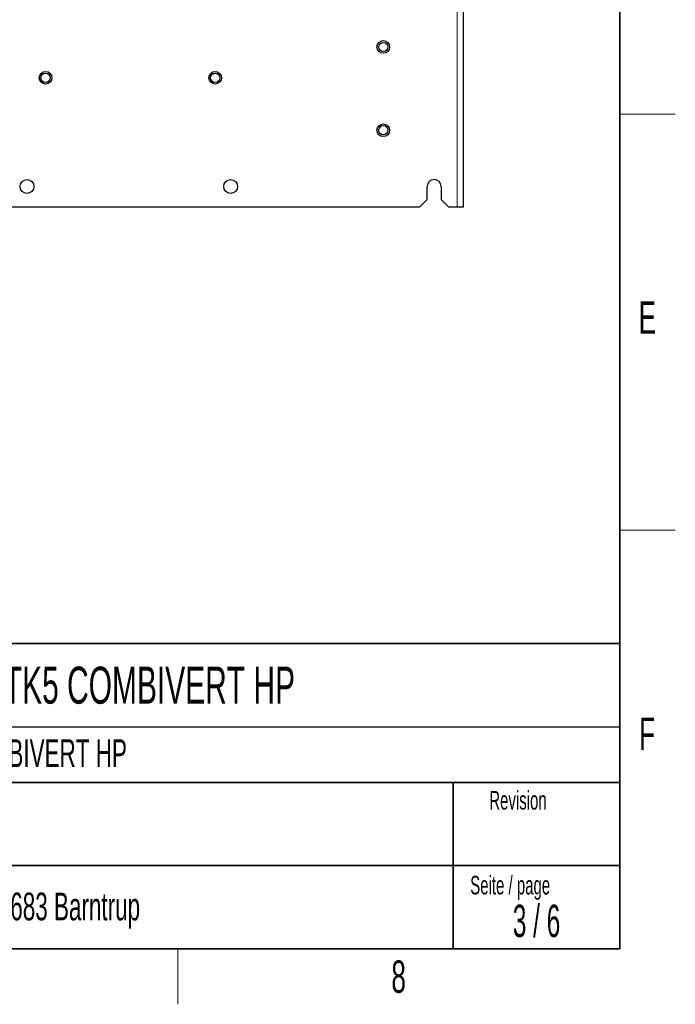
# Paper-space layout 'Blatt3' of a CAD drawing. Header units: millimetres. Extents: x 5 to 418, y 2 to 292.
# Tile 78 of 100: x 343 to 414, y 6 to 112. Entities that reach past the tile are written whole.
import ezdxf

# ---------------------------------------------------------------- set-up
doc = ezdxf.new("R2010")
doc.units = ezdxf.units.MM
doc.layers.add('SLD-0', color=7, linetype='Continuous')
doc.styles.add('SLDTEXTSTYLE0', font='TXT', dxfattribs={"width": 0.605})
doc.styles.add('SLDTEXTSTYLE1', font='TXT', dxfattribs={"width": 0.563})

psp = doc.layouts.new('Blatt3')

# ---------------------------------------------------------------- linework, layer by layer
at = {"color": 7, "linetype": 'Continuous', "lineweight": 18}
psp.add_line((390.4423, 92.1746), (390.4423, 251.3413), dxfattribs=at)
at = {"color": 7, "linetype": 'Continuous', "lineweight": 25}
for p, q in [((391.109, 92.1746), (391.109, 251.3413)), ((387.1923, 93.0079), (387.1923, 94.4246)), ((388.6923, 94.4246), (388.6923, 93.0079)), ((386.359, 92.1746), (387.1923, 93.0079)), ((388.6923, 93.0079), (389.5256, 92.1746)), ((386.359, 92.1746), (301.5256, 92.1746)), ((390.4423, 92.1746), (389.5256, 92.1746)), ((391.109, 92.1746), (390.4423, 92.1746))]:
    psp.add_line(p, q, dxfattribs=at)
for centre, radius in [((382.4423, 109.5079), 0.6833), ((382.4423, 109.5079), 0.5), ((345.9423, 106.1746), 0.6833), ((345.9423, 106.1746), 0.5), ((364.2756, 106.1746), 0.6833), ((364.2756, 106.1746), 0.5), ((382.4423, 100.5079), 0.6833), ((382.4423, 100.5079), 0.5), ((343.9423, 94.4246), 0.75), ((365.9423, 94.4246), 0.75)]:
    psp.add_circle(centre, radius, dxfattribs=at)
psp.add_arc((387.9423, 94.4246), 0.75, 0, 180, dxfattribs=at)
at = {"layer": 'SLD-0', "lineweight": 35}
for p, q in [((408, 12), (408, 282.5)), ((318, 45), (408, 45)), ((408, 45), (408, 12)), ((408, 30), (318, 30)), ((390, 12), (390, 30)), ((318, 21), (390, 21)), ((390, 21), (408, 21)), ((26, 12), (408, 12)), ((408, 12), (318, 12))]:
    psp.add_line(p, q, dxfattribs=at)
at = {"layer": 'SLD-0', "lineweight": 18}
for p, q in [((408, 102.25), (414, 102.25)), ((408, 57.25), (414, 57.25)), ((360.25, 6), (360.25, 12))]:
    psp.add_line(p, q, dxfattribs=at)
at = {"layer": 'SLD-0'}
psp.add_line((318, 36), (408, 36), dxfattribs=at)

# ---------------------------------------------------------------- texts
for s, insert, char_height, attachment_point, style in [('E', (410.9816, 82.0011), 3.5, 2, 'SLDTEXTSTYLE0'), ('F6-9 TK5 COMBIVERT HP', (333.8827, 42.5045), 4, 1, 'SLDTEXTSTYLE0'), ('F', (410.9536, 37.0011), 3.5, 2, 'SLDTEXTSTYLE0'), ('F6-9 TK5 COMBIVERT HP', (325.4719, 34.6565), 3, 1, 'SLDTEXTSTYLE0'), ('Revision', (393.8965, 29.0591), 2, 1, 'SLDTEXTSTYLE0'), ('Seite / page', (391.8391, 19.8831), 2, 1, 'SLDTEXTSTYLE0'), ('D - 32683 Barntrup', (335.5202, 18.0787), 3, 1, 'SLDTEXTSTYLE0'), ('3 / 6', (399.0055, 16.7707), 3.5, 2, 'SLDTEXTSTYLE1'), ('8', (384.1027, 10.743), 3.5, 2, 'SLDTEXTSTYLE0')]:
    psp.add_mtext(s, dxfattribs=dict(at, insert=insert, char_height=char_height, attachment_point=attachment_point, style=style))

doc.saveas('drawing.dxf')
